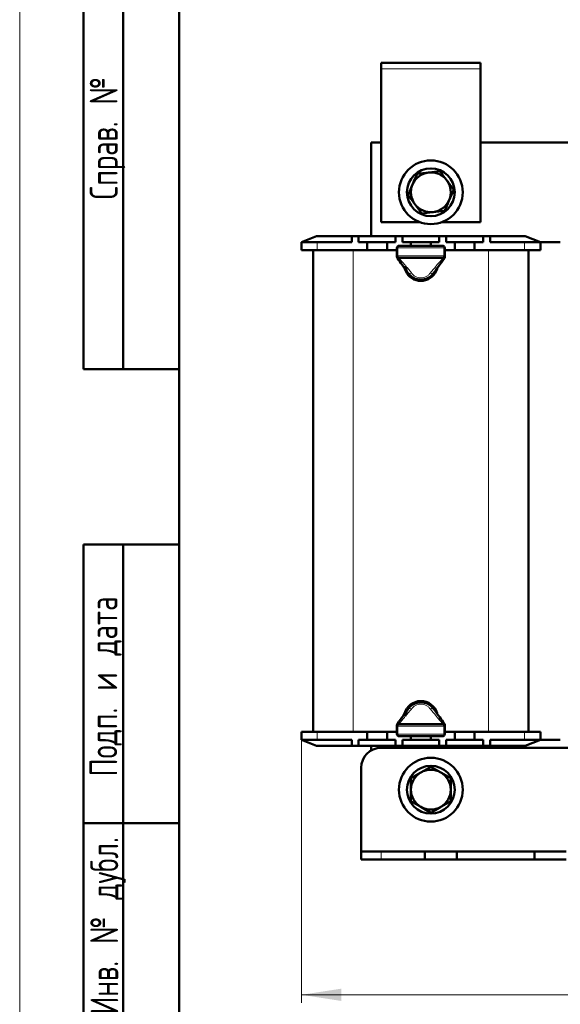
# Model space of a CAD drawing. Header units: millimetres. Extents: x 0 to 310, y 0 to 420.
# Tile 2 of 5: x 0 to 68, y 92 to 216. Entities that reach past the tile are written whole.
import ezdxf

# ---------------------------------------------------------------- set-up
doc = ezdxf.new("R2010")
doc.units = ezdxf.units.MM
doc.layers.add('ОСЕВЫЕ', color=7, linetype='Continuous')
doc.styles.add('SLDTEXTSTYLE0', font='TXT', dxfattribs={"width": 0.7})
doc.styles.add('SLDTEXTSTYLE1', font='TXT', dxfattribs={"width": 0.7, "bigfont": 'bigfont'})
doc.dimstyles.new('SLDDIMSTYLE0', dxfattribs={"dimtxt": 5, "dimasz": 5, "dimexe": 0, "dimexo": 0.0625, "dimgap": 1.25, "dimtad": 2, "dimdec": 1, "dimlfac": 2, "dimrnd": 1e-09, "dimzin": 12, "dimdsep": 46, "dimtxsty": 'SLDTEXTSTYLE0', "dimsah": 1, "dimcen": 0.09, "dimadec": 0, "dimazin": 3, "dimtfac": 1, "dimtdec": 3, "dimtofl": 0, "dimtmove": 0, "dimatfit": 3, "dimfxl": 0, "dimfrac": 2, "dimtolj": 1, "dimtzin": 12, "dimarcsym": 0})

# ---------------------------------------------------------------- blocks, each defined once
blk = doc.blocks.new('_D')
at = {"color": 7, "linetype": 'Continuous', "lineweight": 0}
for p, q in [((35.36, 125.46), (35.36, 92.47)), ((130.36, 125.46), (130.36, 92.47)), ((35.36, 93.47), (130.36, 93.47))]:
    blk.add_line(p, q, dxfattribs=at)
at = {"color": 7, "linetype": 'Continuous', "lineweight": 18}
for points in [[(35.36, 93.47), (40.36, 92.7), (40.36, 94.24)], [(130.36, 93.47), (125.36, 94.24), (125.36, 92.7)]]:
    blk.add_solid(points, dxfattribs=at)
at = {"color": 7, "linetype": 'Continuous', "lineweight": 18, "insert": (80.9, 99.92), "char_height": 5, "attachment_point": 1, "style": 'SLDTEXTSTYLE1'}
blk.add_mtext('Ш', dxfattribs=at)

msp = doc.modelspace()

# ---------------------------------------------------------------- linework, layer by layer
at = {"color": 7, "linetype": 'Continuous', "lineweight": 50}
for p, q in [((20, 415), (20, 5)), ((20, 415), (20, 5)), ((8, 172), (8, 292)), ((8, 172), (8, 292)), ((13, 172), (13, 292)), ((13, 172), (13, 292)), ((45.357, 210.472), (45.357, 209.722)), ((57.857, 210.472), (45.357, 210.472)), ((57.857, 210.472), (57.857, 209.722)), ((45.357, 209.722), (45.357, 190.472)), ((57.857, 190.472), (57.857, 209.722)), ((44.107, 200.472), (44.107, 188.722)), ((45.357, 200.472), (44.107, 200.472)), ((107.857, 200.472), (57.857, 200.472)), ((49.875, 196.531), (51.308, 196.704)), ((52.741, 196.876), (53.607, 195.722)), ((48.741, 193.876), (49.308, 195.204)), ((54.473, 194.567), (53.906, 193.24)), ((50.473, 191.567), (49.607, 192.722)), ((53.339, 191.912), (51.906, 191.74)), ((45.357, 190.472), (50.215, 190.472)), ((52.999, 190.472), (57.857, 190.472)), ((37.257, 188.722), (35.357, 187.972)), ((35.357, 186.972), (35.357, 187.972)), ((35.357, 187.972), (37.357, 187.972)), ((37.257, 188.722), (41.669, 188.722)), ((37.357, 187.972), (41.669, 187.972)), ((41.669, 188.722), (41.669, 187.972)), ((41.669, 188.722), (42.544, 188.722)), ((42.544, 188.722), (42.544, 187.972)), ((42.544, 188.722), (47.169, 188.722)), ((42.544, 187.972), (43.607, 187.972)), ((43.607, 187.972), (43.607, 186.972)), ((43.607, 187.972), (44.857, 187.972)), ((44.857, 187.972), (46.107, 187.972)), ((46.107, 187.972), (46.107, 186.972)), ((46.107, 187.972), (47.169, 187.972)), ((47.169, 188.722), (47.169, 187.972)), ((47.169, 188.722), (48.044, 188.722)), ((48.044, 188.722), (48.044, 187.972)), ((48.044, 188.722), (52.669, 188.722)), ((48.044, 187.972), (49.107, 187.972)), ((49.107, 187.972), (49.107, 187.502)), ((49.107, 187.972), (50.357, 187.972)), ((50.357, 187.972), (51.607, 187.972)), ((51.607, 187.972), (51.607, 187.502)), ((51.607, 187.972), (52.669, 187.972)), ((52.669, 188.722), (52.669, 187.972)), ((52.669, 188.722), (53.544, 188.722)), ((53.544, 188.722), (53.544, 187.972)), ((53.544, 188.722), (58.169, 188.722)), ((53.544, 187.972), (54.607, 187.972)), ((54.607, 187.972), (54.607, 186.972)), ((54.607, 187.972), (55.857, 187.972)), ((55.857, 187.972), (57.107, 187.972)), ((57.107, 187.972), (57.107, 186.972)), ((57.107, 187.972), (58.169, 187.972)), ((58.169, 188.722), (58.169, 187.972)), ((58.169, 188.722), (59.044, 188.722)), ((59.044, 188.722), (59.044, 187.972)), ((59.044, 188.722), (63.457, 188.722)), ((59.044, 187.972), (63.357, 187.972)), ((63.357, 187.972), (65.357, 187.972)), ((65.357, 187.972), (63.457, 188.722)), ((65.357, 187.972), (67.857, 187.972)), ((65.357, 187.972), (65.357, 186.972)), ((37.357, 186.972), (35.357, 186.972)), ((36.857, 126.472), (36.857, 186.972)), ((37.357, 186.972), (43.607, 186.972)), ((43.607, 186.972), (46.107, 186.972)), ((46.107, 186.972), (47.357, 186.972)), ((47.357, 186.252), (47.357, 187.252)), ((47.607, 187.502), (53.107, 187.502)), ((53.357, 187.252), (53.357, 186.252)), ((53.357, 186.972), (54.607, 186.972)), ((54.607, 186.972), (57.107, 186.972)), ((57.107, 186.972), (63.357, 186.972)), ((65.357, 186.972), (63.357, 186.972)), ((63.857, 186.972), (63.857, 126.472)), ((47.357, 186.083), (47.357, 186.252)), ((53.107, 186.002), (47.607, 186.002)), ((53.357, 186.252), (53.357, 186.083)), ((8, 172), (20, 172)), ((8, 5), (8, 150)), ((8, 150), (20, 150)), ((13, 5), (13, 150)), ((47.357, 127.192), (47.357, 127.361)), ((47.607, 127.442), (53.107, 127.442)), ((53.357, 127.361), (53.357, 127.192)), ((35.357, 125.472), (35.357, 126.472)), ((35.357, 126.472), (37.357, 126.472)), ((43.607, 126.472), (37.357, 126.472)), ((43.607, 126.472), (46.107, 126.472)), ((43.607, 125.472), (43.607, 126.472)), ((46.107, 125.472), (46.107, 126.472)), ((47.357, 126.472), (46.107, 126.472)), ((47.357, 126.192), (47.357, 127.192)), ((53.357, 127.192), (53.357, 126.192)), ((54.607, 126.472), (53.357, 126.472)), ((54.607, 126.472), (57.107, 126.472)), ((54.607, 125.472), (54.607, 126.472)), ((57.107, 125.472), (57.107, 126.472)), ((63.357, 126.472), (57.107, 126.472)), ((63.357, 126.472), (65.357, 126.472)), ((65.357, 126.472), (65.357, 125.472)), ((37.357, 125.472), (35.357, 125.472)), ((35.357, 125.472), (37.257, 124.722)), ((41.669, 125.472), (37.357, 125.472)), ((41.669, 124.722), (41.669, 125.472)), ((43.607, 125.472), (42.544, 125.472)), ((42.544, 124.722), (42.544, 125.472)), ((44.857, 125.472), (43.607, 125.472)), ((46.107, 125.472), (44.857, 125.472)), ((47.169, 125.472), (46.107, 125.472)), ((47.169, 124.722), (47.169, 125.472)), ((53.107, 125.942), (47.607, 125.942)), ((48.044, 124.722), (48.044, 125.472)), ((49.107, 125.472), (48.044, 125.472)), ((49.107, 125.472), (49.107, 125.942)), ((50.357, 125.472), (49.107, 125.472)), ((51.607, 125.472), (50.357, 125.472)), ((51.607, 125.472), (51.607, 125.942)), ((52.669, 125.472), (51.607, 125.472)), ((52.669, 124.722), (52.669, 125.472)), ((53.544, 124.722), (53.544, 125.472)), ((54.607, 125.472), (53.544, 125.472)), ((55.857, 125.472), (54.607, 125.472)), ((57.107, 125.472), (55.857, 125.472)), ((58.169, 125.472), (57.107, 125.472)), ((58.169, 124.722), (58.169, 125.472)), ((59.044, 124.722), (59.044, 125.472)), ((63.357, 125.472), (59.044, 125.472)), ((65.357, 125.472), (63.357, 125.472)), ((63.457, 124.722), (65.357, 125.472)), ((65.357, 125.472), (67.857, 125.472)), ((41.669, 124.722), (37.257, 124.722)), ((42.544, 124.722), (41.669, 124.722)), ((47.169, 124.722), (42.544, 124.722)), ((44.107, 124.722), (44.107, 124.137)), ((45.357, 124.472), (120.357, 124.472)), ((48.044, 124.722), (47.169, 124.722)), ((52.669, 124.722), (48.044, 124.722)), ((53.544, 124.722), (52.669, 124.722)), ((58.169, 124.722), (53.544, 124.722)), ((59.044, 124.722), (58.169, 124.722)), ((63.457, 124.722), (59.044, 124.722)), ((42.857, 111.472), (42.857, 121.972)), ((49.107, 120.665), (50.357, 121.387)), ((51.607, 122.109), (52.857, 121.387)), ((54.107, 120.665), (54.107, 119.222)), ((49.107, 117.778), (49.107, 119.222)), ((54.107, 117.778), (52.857, 117.057)), ((51.607, 116.335), (50.357, 117.057)), ((20, 115), (8, 115)), ((42.857, 110.472), (42.857, 111.472)), ((42.857, 111.472), (45.357, 111.472)), ((50.857, 111.472), (45.357, 111.472)), ((50.857, 110.472), (50.857, 111.472)), ((54.857, 111.472), (50.857, 111.472)), ((54.857, 110.472), (54.857, 111.472)), ((64.607, 111.472), (54.857, 111.472)), ((64.607, 110.472), (64.607, 111.472)), ((68.607, 111.472), (64.607, 111.472)), ((45.357, 110.472), (42.857, 110.472)), ((50.857, 110.472), (45.357, 110.472)), ((54.857, 110.472), (50.857, 110.472)), ((64.607, 110.472), (54.857, 110.472)), ((68.607, 110.472), (64.607, 110.472))]:
    msp.add_line(p, q, dxfattribs=at)
at = {"color": 8, "linetype": 'Continuous', "lineweight": 18}
for p, q in [((57.857, 209.722), (45.357, 209.722)), ((37.357, 187.972), (37.357, 186.972)), ((63.357, 186.972), (63.357, 187.972)), ((41.857, 186.972), (41.857, 126.472)), ((47.357, 187.252), (47.462, 187.252)), ((47.462, 187.252), (47.462, 186.252)), ((53.251, 187.252), (47.462, 187.252)), ((53.251, 186.252), (53.251, 187.252)), ((53.251, 187.252), (53.357, 187.252)), ((58.857, 126.472), (58.857, 186.972)), ((47.357, 186.252), (47.462, 186.252)), ((47.462, 186.252), (53.251, 186.252)), ((47.607, 186.002), (47.607, 185.957)), ((53.107, 185.957), (53.107, 186.002)), ((53.251, 186.252), (53.357, 186.252)), ((47.607, 127.487), (47.607, 127.442)), ((53.107, 127.442), (53.107, 127.487)), ((37.357, 126.472), (37.357, 125.472)), ((47.462, 127.192), (47.357, 127.192)), ((47.462, 126.192), (47.357, 126.192)), ((47.462, 127.192), (47.462, 126.192)), ((53.251, 127.192), (47.462, 127.192)), ((47.462, 126.192), (53.251, 126.192)), ((53.251, 126.192), (53.251, 127.192)), ((53.357, 127.192), (53.251, 127.192)), ((53.357, 126.192), (53.251, 126.192)), ((63.357, 125.472), (63.357, 126.472)), ((45.357, 111.472), (45.357, 110.472))]:
    msp.add_line(p, q, dxfattribs=at)
at = {"color": 8, "linetype": 'Continuous', "lineweight": 18, "flags": 128}
for points in [[(47.607, 187.502), (47.579, 187.497), (47.551, 187.483), (47.526, 187.46), (47.504, 187.429), (47.486, 187.391), (47.473, 187.347), (47.465, 187.301), (47.462, 187.252)], [(53.251, 187.252), (53.249, 187.301), (53.24, 187.347), (53.227, 187.391), (53.209, 187.429), (53.187, 187.46), (53.162, 187.483), (53.135, 187.497), (53.107, 187.502)], [(47.462, 186.252), (47.465, 186.203), (47.473, 186.156), (47.486, 186.113), (47.504, 186.075), (47.526, 186.044), (47.551, 186.021), (47.579, 186.007), (47.607, 186.002)], [(53.107, 186.002), (53.135, 186.007), (53.162, 186.021), (53.187, 186.044), (53.209, 186.075), (53.227, 186.113), (53.24, 186.156), (53.249, 186.203), (53.251, 186.252)], [(47.607, 127.442), (47.579, 127.437), (47.551, 127.423), (47.526, 127.4), (47.504, 127.369), (47.486, 127.331), (47.473, 127.287), (47.465, 127.241), (47.462, 127.192)], [(53.251, 127.192), (53.249, 127.241), (53.24, 127.287), (53.227, 127.331), (53.209, 127.369), (53.187, 127.4), (53.162, 127.423), (53.135, 127.437), (53.107, 127.442)], [(47.462, 126.192), (47.465, 126.143), (47.473, 126.096), (47.486, 126.053), (47.504, 126.015), (47.526, 125.984), (47.551, 125.961), (47.579, 125.947), (47.607, 125.942)], [(53.107, 125.942), (53.135, 125.947), (53.162, 125.961), (53.187, 125.984), (53.209, 126.015), (53.227, 126.053), (53.24, 126.096), (53.249, 126.143), (53.251, 126.192)]]:
    msp.add_lwpolyline(points, dxfattribs=at)
at = {"color": 7, "linetype": 'Continuous', "lineweight": 50, "flags": 128}
msp.add_lwpolyline([(48.306, 184.664), (48.322, 184.608), (48.578, 184.06)], dxfattribs=at)
at = {"color": 7, "linetype": 'Continuous', "lineweight": 50}
for centre, radius in [((51.607, 194.222), 4), ((51.607, 194.222), 3), ((51.607, 119.222), 4), ((51.607, 119.222), 3)]:
    msp.add_circle(centre, radius, dxfattribs=at)
for centre, radius, start, end in [((51.607, 194.222), 2.5, 96.8699, 156.8699), ((51.607, 194.222), 2.5, 36.8699, 96.8699), ((51.607, 194.222), 2.5, 336.8699, 36.8699), ((51.607, 194.222), 2.5, 156.8699, 216.8699), ((51.607, 194.222), 2.5, 276.8699, 336.8699), ((51.607, 194.222), 2.5, 216.8699, 276.8699), ((47.607, 187.252), 0.25, 90, 180), ((53.107, 187.252), 0.25, 0, 90), ((47.607, 186.252), 0.25, 180, 270), ((53.107, 186.252), 0.25, 270, 0), ((50.357, 185.222), 1.975, 186.79261, 323.28384), ((50.357, 185.222), 2.125, 213.15762, 342.92673), ((50.357, 128.222), 2.125, 16.61107, 164.28124), ((50.357, 128.222), 1.975, 31.23176, 173.42094), ((47.607, 127.192), 0.25, 90, 180), ((53.107, 127.192), 0.25, 0, 90), ((47.607, 126.192), 0.25, 180, 270), ((53.107, 126.192), 0.25, 270, 0), ((45.357, 121.972), 2.5, 90, 180), ((51.607, 119.222), 2.5, 120, 180), ((51.607, 119.222), 2.5, 60, 120), ((51.607, 119.222), 2.5, 0, 60), ((51.607, 119.222), 2.5, 180, 240), ((51.607, 119.222), 2.5, 300, 0), ((51.607, 119.222), 2.5, 240, 300)]:
    msp.add_arc(centre, radius, start, end, dxfattribs=at)
for points, knots in [([(51.308, 196.704), (51.342, 196.708), (51.826, 196.766), (52.3, 196.823), (52.741, 196.876)], [0, 0, 0, 0, 0.0702006, 1, 1, 1, 1]), ([(49.308, 195.204), (49.321, 195.235), (49.513, 195.684), (49.7, 196.123), (49.875, 196.531)], [0, 0, 0, 0, 0.0702006, 1, 1, 1, 1]), ([(53.607, 195.722), (53.612, 195.715), (53.904, 195.325), (54.191, 194.943), (54.473, 194.567)], [0, 0, 0, 0, 0.0172028, 1, 1, 1, 1]), ([(49.607, 192.722), (49.602, 192.728), (49.31, 193.118), (49.023, 193.501), (48.741, 193.876)], [0, 0, 0, 0, 0.0172028, 1, 1, 1, 1]), ([(53.906, 193.24), (53.892, 193.208), (53.701, 192.76), (53.513, 192.321), (53.339, 191.912)], [0, 0, 0, 0, 0.0702006, 1, 1, 1, 1]), ([(51.906, 191.74), (51.872, 191.736), (51.388, 191.677), (50.914, 191.62), (50.473, 191.567)], [0, 0, 0, 0, 0.0702006, 1, 1, 1, 1]), ([(48.756, 184.065), (48.503, 184.415), (48.052, 185.04), (47.602, 185.662), (47.404, 185.936)], [0, 0, 0, 0, 0.5599207, 1, 1, 1, 1]), ([(53.309, 185.936), (53.059, 185.589), (52.612, 184.97), (52.157, 184.342), (51.958, 184.065)], [0, 0, 0, 0, 0.56030039, 1, 1, 1, 1]), ([(51.958, 184.065), (51.855, 183.942), (51.658, 183.706), (51.261, 183.447), (50.825, 183.284), (50.357, 183.229), (49.889, 183.284), (49.452, 183.447), (49.055, 183.706), (48.859, 183.942), (48.756, 184.065)], [0, 0, 0, 0, 0.1327588, 0.2542321, 0.3789279, 0.5, 0.621066, 0.7457679, 0.8672376, 1, 1, 1, 1]), ([(48.756, 129.378), (48.859, 129.502), (49.055, 129.738), (49.452, 129.997), (49.889, 130.16), (50.357, 130.215), (50.825, 130.16), (51.261, 129.997), (51.658, 129.738), (51.855, 129.502), (51.958, 129.378)], [0, 0, 0, 0, 0.1327588, 0.2542321, 0.3789279, 0.5, 0.621066, 0.7457679, 0.8672376, 1, 1, 1, 1]), ([(47.404, 127.507), (47.655, 127.854), (48.102, 128.473), (48.556, 129.102), (48.756, 129.378)], [0, 0, 0, 0, 0.5603004, 1, 1, 1, 1]), ([(51.958, 129.378), (52.21, 129.028), (52.662, 128.404), (53.112, 127.781), (53.309, 127.507)], [0, 0, 0, 0, 0.5599207, 1, 1, 1, 1]), ([(50.357, 121.387), (50.386, 121.404), (50.809, 121.648), (51.222, 121.886), (51.607, 122.109)], [0, 0, 0, 0, 0.0702006, 1, 1, 1, 1]), ([(52.857, 121.387), (52.886, 121.37), (53.309, 121.126), (53.722, 120.887), (54.107, 120.665)], [0, 0, 0, 0, 0.07020058, 1, 1, 1, 1]), ([(49.107, 119.222), (49.107, 119.23), (49.107, 119.717), (49.107, 120.195), (49.107, 120.665)], [0, 0, 0, 0, 0.01720285, 1, 1, 1, 1]), ([(54.107, 119.222), (54.107, 119.213), (54.107, 118.726), (54.107, 118.248), (54.107, 117.778)], [0, 0, 0, 0, 0.0172028, 1, 1, 1, 1]), ([(50.357, 117.057), (50.327, 117.074), (49.905, 117.318), (49.491, 117.556), (49.107, 117.778)], [0, 0, 0, 0, 0.0702006, 1, 1, 1, 1]), ([(52.857, 117.057), (52.827, 117.04), (52.405, 116.796), (51.991, 116.557), (51.607, 116.335)], [0, 0, 0, 0, 0.07020058, 1, 1, 1, 1])]:
    msp.add_open_spline(points, degree=3, knots=knots, dxfattribs=at)
for points in [[(47.404, 185.936), (47.39, 185.959), (47.363, 186.004), (47.359, 186.056), (47.357, 186.083)], [(53.357, 186.083), (53.355, 186.056), (53.35, 186.004), (53.323, 185.959), (53.309, 185.936)], [(47.357, 127.361), (47.359, 127.387), (47.363, 127.44), (47.39, 127.485), (47.404, 127.507)], [(53.309, 127.507), (53.323, 127.485), (53.35, 127.44), (53.355, 127.387), (53.357, 127.361)]]:
    msp.add_open_spline(points, degree=3, dxfattribs=at)
at = {"color": 8, "linetype": 'Continuous', "lineweight": 18}
for points, knots in [([(47.607, 185.957), (47.581, 185.958), (47.524, 185.961), (47.458, 185.979), (47.412, 186.002), (47.382, 186.025), (47.361, 186.053), (47.358, 186.072), (47.357, 186.083)], [0, 0, 0, 0, 0.1986059, 0.430992, 0.5604664, 0.6984632, 0.8449765, 1, 1, 1, 1]), ([(47.607, 185.957), (47.585, 185.945), (47.54, 185.923), (47.48, 185.909), (47.431, 185.912), (47.413, 185.928), (47.404, 185.936)], [0, 0, 0, 0, 0.2494858, 0.4999879, 0.7505032, 1, 1, 1, 1]), ([(47.607, 185.957), (47.902, 185.613), (48.43, 185), (48.938, 184.375), (49.161, 184.1)], [0, 0, 0, 0, 0.5602963, 1, 1, 1, 1]), ([(51.552, 184.1), (51.841, 184.447), (52.357, 185.068), (52.878, 185.685), (53.107, 185.957)], [0, 0, 0, 0, 0.5599255, 1, 1, 1, 1]), ([(53.357, 186.083), (53.355, 186.072), (53.353, 186.053), (53.332, 186.025), (53.302, 186.002), (53.255, 185.979), (53.189, 185.961), (53.133, 185.958), (53.107, 185.957)], [0, 0, 0, 0, 0.15502345, 0.30153676, 0.43953359, 0.56900803, 0.8013941, 1, 1, 1, 1]), ([(53.309, 185.936), (53.301, 185.928), (53.283, 185.912), (53.234, 185.909), (53.173, 185.923), (53.129, 185.945), (53.107, 185.957)], [0, 0, 0, 0, 0.2494968, 0.5000121, 0.7505142, 1, 1, 1, 1]), ([(49.161, 184.1), (49.117, 184.079), (49.028, 184.036), (48.906, 184.011), (48.808, 184.018), (48.773, 184.05), (48.756, 184.065)], [0, 0, 0, 0, 0.2436588, 0.5, 0.7563412, 1, 1, 1, 1]), ([(49.161, 184.1), (49.235, 184.011), (49.38, 183.836), (49.675, 183.641), (50.005, 183.517), (50.357, 183.475), (50.709, 183.517), (51.039, 183.641), (51.334, 183.836), (51.479, 184.011), (51.552, 184.1)], [0, 0, 0, 0, 0.1310114, 0.2573818, 0.3798198, 0.5, 0.6201802, 0.7426182, 0.8689886, 1, 1, 1, 1]), ([(51.552, 184.1), (51.596, 184.079), (51.686, 184.036), (51.807, 184.011), (51.906, 184.018), (51.941, 184.05), (51.958, 184.065)], [0, 0, 0, 0, 0.2436588, 0.5, 0.7563412, 1, 1, 1, 1]), ([(51.552, 129.344), (51.479, 129.433), (51.334, 129.607), (51.039, 129.803), (50.709, 129.927), (50.357, 129.969), (50.005, 129.927), (49.675, 129.803), (49.38, 129.607), (49.235, 129.433), (49.161, 129.344)], [0, 0, 0, 0, 0.1310114, 0.2573818, 0.3798198, 0.5, 0.6201802, 0.7426182, 0.8689886, 1, 1, 1, 1]), ([(49.161, 129.344), (48.872, 128.996), (48.356, 128.376), (47.836, 127.758), (47.607, 127.487)], [0, 0, 0, 0, 0.5599255, 1, 1, 1, 1]), ([(49.161, 129.344), (49.117, 129.365), (49.028, 129.407), (48.906, 129.432), (48.808, 129.426), (48.773, 129.394), (48.756, 129.378)], [0, 0, 0, 0, 0.2436588, 0.5, 0.7563412, 1, 1, 1, 1]), ([(51.552, 129.344), (51.596, 129.365), (51.686, 129.407), (51.807, 129.432), (51.906, 129.426), (51.941, 129.394), (51.958, 129.378)], [0, 0, 0, 0, 0.2436588, 0.5, 0.7563412, 1, 1, 1, 1]), ([(53.107, 127.487), (52.811, 127.83), (52.284, 128.444), (51.776, 129.069), (51.552, 129.344)], [0, 0, 0, 0, 0.5602963, 1, 1, 1, 1]), ([(47.357, 127.361), (47.358, 127.371), (47.361, 127.391), (47.382, 127.418), (47.412, 127.441), (47.458, 127.464), (47.524, 127.483), (47.581, 127.486), (47.607, 127.487)], [0, 0, 0, 0, 0.1550235, 0.3015368, 0.4395336, 0.569008, 0.8013941, 1, 1, 1, 1]), ([(47.404, 127.507), (47.413, 127.515), (47.431, 127.532), (47.48, 127.534), (47.54, 127.521), (47.585, 127.498), (47.607, 127.487)], [0, 0, 0, 0, 0.2494968, 0.5000121, 0.7505142, 1, 1, 1, 1]), ([(53.107, 127.487), (53.129, 127.498), (53.173, 127.521), (53.234, 127.534), (53.283, 127.532), (53.301, 127.515), (53.309, 127.507)], [0, 0, 0, 0, 0.2494858, 0.4999879, 0.7505032, 1, 1, 1, 1]), ([(53.107, 127.487), (53.133, 127.486), (53.189, 127.483), (53.255, 127.464), (53.302, 127.441), (53.332, 127.418), (53.353, 127.391), (53.355, 127.371), (53.357, 127.361)], [0, 0, 0, 0, 0.1986059, 0.430992, 0.5604664, 0.6984632, 0.8449765, 1, 1, 1, 1])]:
    msp.add_open_spline(points, degree=3, knots=knots, dxfattribs=at)
at = {"layer": 'ОСЕВЫЕ', "lineweight": 18}
msp.add_line((0, 420), (0, 0), dxfattribs=at)

# ---------------------------------------------------------------- texts
at = {"color": 7, "linetype": 'Continuous', "lineweight": 0, "char_height": 3.5, "attachment_point": 2, "rotation": 90, "style": 'SLDTEXTSTYLE1'}
for s, insert in [('Справ. №', (8.799, 201.011)), ('Подп. и дата', (8.755, 132.176)), ('Инв. № дубл.', (8.869, 102.135))]:
    msp.add_mtext(s, dxfattribs=dict(at, insert=insert))

# ---------------------------------------------------------------- dimensions: what is measured, and where the dimension line sits
at = {"color": 7, "linetype": 'Continuous', "lineweight": 18}
dim = msp.add_linear_dim(base=(130.357, 93.472), p1=(35.357, 125.472), p2=(130.357, 125.472), text='Ш', dimstyle='SLDDIMSTYLE0', dxfattribs=at)
dim.commit()
dim.dimension.update_dxf_attribs({"geometry": '_D', "text_midpoint": (82.857, 93.472), "dimtype": 160})

doc.saveas('drawing.dxf')
